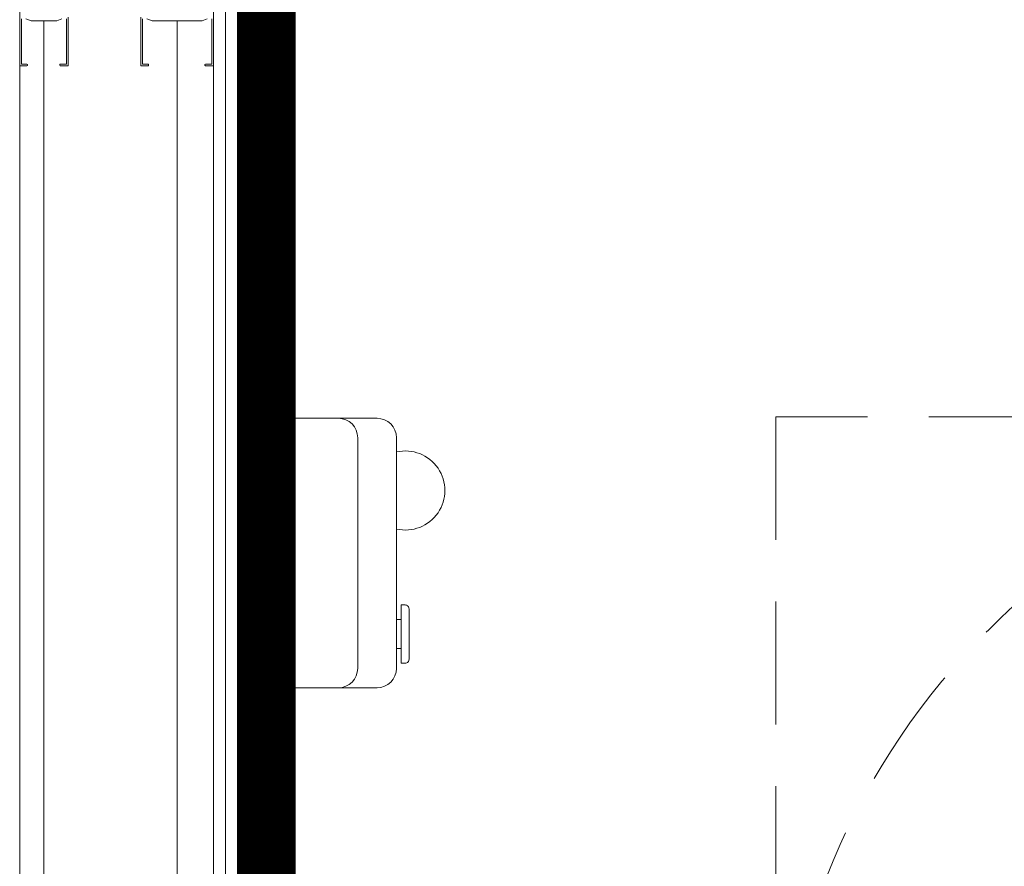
# Model space of a CAD drawing. Header units: millimetres. Extents: x -13532 to 2392, y -5241 to 5322.
# Tile 32 of 256: x -7786 to -7684, y -3950 to -3863. Entities that reach past the tile are written whole.
import ezdxf
from ezdxf.enums import TextEntityAlignment as Align

# ---------------------------------------------------------------- set-up
doc = ezdxf.new("R2010")
doc.units = ezdxf.units.MM
doc.linetypes.add('DASHED', pattern=[19.05, 12.7, -6.35])
doc.linetypes.add('DGN_STYLE_2', pattern=[30.2, 18.12, -12.08])
doc.layers.get('0').update_dxf_attribs({"lineweight": 9, "true_color": 0x939393})
for name, color, linetype, lineweight, true_color in [('batting - AGP1', 7, 'Continuous', 5, 0xadadad), ('daszed - 60x120', 7, 'Continuous', 9, 0x2cb34e), ('Meble - AGP1', 7, 'Continuous', 15, 0x999999), ('OPISY - AGP1', 7, 'Continuous', 5, 0x000000), ('profil - AGP1', 7, 'Continuous', 5, 0x3f3f3f), ('WYMIARY - AGP1', 7, 'Continuous', 5, 0x716d5a), ('Wyposazenie Wew - Urzadzenia Sanitarne', 7, 'Continuous', 9, 0xa0a0a0)]:
    doc.layers.add(name, color=color, linetype=linetype, lineweight=lineweight, true_color=true_color)
doc.layers.add('cz-gr', color=122, linetype='Continuous', lineweight=30)
doc.layers.add('GK - ŚRODEK - AGP1', color=32, linetype='Continuous', lineweight=5)
doc.styles.add('ROMANS15', font='simplex.shx', dxfattribs={"width": 0.9, "height": 15})
doc.linetypes.add('BATTING', pattern='A,0.0001,-0.1,[134,ltypeshp.shx,S=0.1,R=0,X=-0.1,Y=0],-0.2,[134,ltypeshp.shx,S=0.1,R=180,X=0.1,Y=0],-0.1', length=0.4001)

# ---------------------------------------------------------------- blocks, each defined once
blk = doc.blocks.new('Obszar_manewrowy_NPS')
at = {"layer": 'Meble - AGP1', "linetype": 'DASHED', "lineweight": 0, "flags": 128}
blk.add_lwpolyline([(0, 0), (-150, 0), (-150, 150), (0, 150)], close=True, dxfattribs=at)
at = {"layer": 'Meble - AGP1', "linetype": 'DASHED', "lineweight": 0}
blk.add_circle((-75, 75), 75, dxfattribs=at)
blk = doc.blocks.new('E88-TOP')
at = {"layer": 'Meble - AGP1'}
for p, q in [((0, 0), (278, 0)), ((0, 0), (0, -140)), ((278, 0), (278, -140)), ((20, -120), (258, -120)), ((258, -160), (20, -160))]:
    blk.add_line(p, q, dxfattribs=at)
blk.add_lwpolyline([(207.6, -165), (237.6, -165), (237.6, -160), (207.6, -160)], close=True, dxfattribs=at)
for points in [[(222.6, -165), (192.6, -165), (192.6, -169, 0.414214), (196.6, -173, 0), (222.6, -173, 3.979577)], [(222.6, -165), (252.6, -165), (252.6, -169, -0.414214), (248.6, -173, 0), (222.6, -173, -3.979577)]]:
    blk.add_lwpolyline(points, format="xyb", dxfattribs=at)
for centre, radius, start, end in [((20, -100), 20, 180, 270), ((258, -100), 20, 270, 0), ((20, -140), 20, 180, 270), ((258, -140), 20, 270, 0), ((74.5, -169.2), 40.8, 166.9264, 13.0736)]:
    blk.add_arc(centre, radius, start, end, dxfattribs=at)
blk = doc.blocks.new('DFGFGSGSG')
at = {"layer": 'batting - AGP1', "linetype": 'BATTING', "ltscale": 5}
blk.add_lwpolyline([(-5470.78, -4479.99), (-5470.78, -4378.3)], dxfattribs=at)
at = {"layer": 'batting - AGP1', "linetype": 'BATTING', "ltscale": 8}
blk.add_lwpolyline([(-5457.03, -4378.3), (-5457.03, -4590.01)], dxfattribs=at)
at = {"layer": 'cz-gr'}
blk.add_line((-5450.78, -4349.12), (-5450.78, -4572.87), dxfattribs=at)
at = {"layer": 'daszed - 60x120', "linetype": 'DGN_STYLE_2', "const_width": 6}
blk.add_lwpolyline([(-5347.38, -4569.87), (-5447.78, -4569.87), (-5447.78, -4352.12), (-5237.88, -4352.12)], dxfattribs=at)
at = {"layer": 'GK - ŚRODEK - AGP1'}
for p, q in [((-5473.28, -4402.88), (-5473.28, -4306.62)), ((-5453.28, -4346.62), (-5453.28, -4575.38)), ((-5452.03, -4347.87), (-5452.03, -4574.12)), ((-5473.28, -4406.63), (-5473.28, -4402.88)), ((-5473.28, -4553.37), (-5473.28, -4406.63))]:
    blk.add_line(p, q, dxfattribs=at)
at = {"layer": 'profil - AGP1', "ltscale": 5}
for points in [[(-5473.28, -4382.93), (-5473.28, -4377.93)], [(-5468.28, -4377.93), (-5468.28, -4382.93), (-5469.1, -4382.93), (-5469.15, -4382.88), (-5469.15, -4382.81), (-5469.1, -4382.77), (-5468.45, -4382.77), (-5468.45, -4378.1)], [(-5468.92, -4378.1), (-5469.45, -4378.3), (-5472.11, -4378.3), (-5472.64, -4378.1)], [(-5473.11, -4378.1), (-5473.11, -4382.77), (-5472.53, -4382.77), (-5472.47, -4382.81), (-5472.47, -4382.89), (-5472.53, -4382.93), (-5473.28, -4382.93)], [(-5453.28, -4377.93), (-5453.28, -4382.93), (-5454.03, -4382.93), (-5454.1, -4382.93), (-5454.15, -4382.88), (-5454.15, -4382.81), (-5454.1, -4382.77), (-5454.03, -4382.77), (-5453.45, -4382.77), (-5453.45, -4378.1)], [(-5453.92, -4378.1), (-5454.45, -4378.3), (-5459.61, -4378.3), (-5460.14, -4378.1)], [(-5460.61, -4378.1), (-5460.61, -4382.77), (-5460.03, -4382.77), (-5459.97, -4382.81), (-5459.97, -4382.89), (-5460.03, -4382.93), (-5460.78, -4382.93), (-5460.78, -4377.93)]]:
    blk.add_lwpolyline(points, dxfattribs=at)
at = {"xscale": -1, "rotation": 270}
blk.add_blockref('Obszar_manewrowy_NPS', (-5395.2, -4419.14), dxfattribs=at)
at = {"layer": 'Wyposazenie Wew - Urzadzenia Sanitarne', "xscale": -0.09999999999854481, "yscale": 0.09999999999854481, "zscale": 0.09999999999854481, "rotation": 89.99999999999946}
blk.add_blockref('E88-TOP', (-5450.38, -4419.3), dxfattribs=at)
at = {"layer": 'OPISY - AGP1', "style": 'ROMANS15', "width": 0.7}
blk.add_attdef('DA2', text='', height=15, rotation=359.9995, dxfattribs=at).set_placement((-5340.59, -4956.79), align=Align.CENTER)

msp = doc.modelspace()

# ---------------------------------------------------------------- block references
at = {"layer": 'WYMIARY - AGP1'}
msp.add_blockref('DFGFGSGSG', (-2312.6913, 515.3198), dxfattribs=at)

doc.saveas('drawing.dxf')
